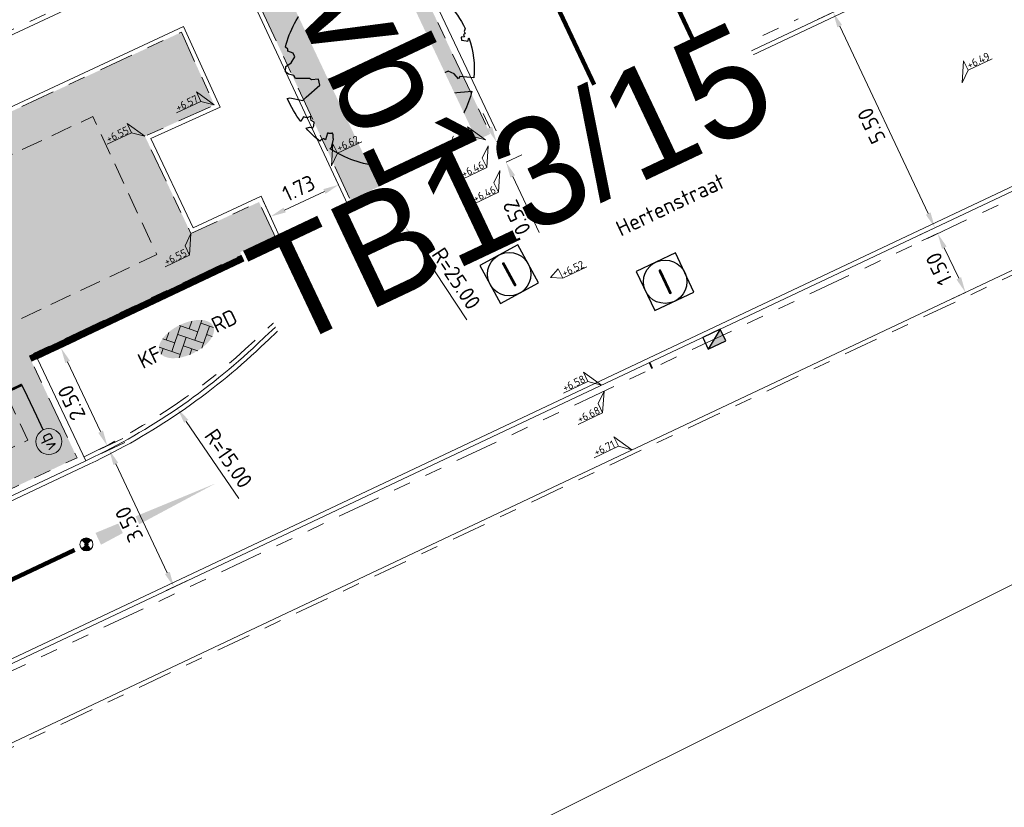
# Model space of a CAD drawing. Header units: metres. Extents: x 155090 to 155676, y 461362 to 461889.
# Tile 12 of 99: x 155191 to 155214, y 461550 to 461568. Entities that reach past the tile are written whole.
import ezdxf
from ezdxf.enums import TextEntityAlignment as Align

# ---------------------------------------------------------------- set-up
doc = ezdxf.new("R2018")
doc.units = ezdxf.units.M
for name, pattern in [('DASHED', [0.75, 0.5, -0.25]), ('RI-HWA-SO', [7.4, 5, -2.4]), ('VH-GELEIDEBAND', [6, 2, -2, 0, -2]), ('VH-OPSLUITBAND-SO', [10, 4, -2, 2, -2]), ('VH-TROTTOIRBAND_130-150', [15, 5, -2, 2, -2, 2, -2]), ('VW-30-270_STREEP', [3, 0.3, -2.7]), ('VW-5050_STREEP', [1, 0.5, -0.5]), ('ZZ-HIDDEN-SO', [4, 2, -2])]:
    doc.linetypes.add(name, pattern=pattern)
doc.layers.get('0').update_dxf_attribs({"lineweight": 18})
doc.layers.get('Defpoints').update_dxf_attribs({"lineweight": 18})
for name, color, linetype, lineweight in [('N-WE-GR-BOOM-S', 90, 'Continuous', 25), ('N-WE-IE-MEUBILAIR_WEGMEUBILAIR-S-200', 7, 'Continuous', 25), ('N-WE-IE-MEUBILAIR_WEGMEUBILAIR_PAAL-S', 7, 'Continuous', 18), ('N-WE-IE-MEUBILAIR_WEGMEUBILAIR_PAAL-S-200', 7, 'Continuous', 25), ('N-WE-RI-HWA_RIOOLLEIDING_PVC_125-G', 150, 'RI-HWA-SO', 35), ('N-WE-RI-OVERIG_RIOOLPUT_INSPECTIE-S-200', 10, 'Continuous', 25), ('N-WE-VH-KANTOPSLUITING-T18', 10, 'Continuous', 18), ('N-WE-VH-KANTOPSLUITING_GELEIDEBAND_50 200-G', 20, 'VH-GELEIDEBAND', 18), ('N-WE-VH-KANTOPSLUITING_OPSLUITBAND_100X200-G', 150, 'VH-OPSLUITBAND-SO', 18), ('N-WE-VH-KANTOPSLUITING_TROTTOIRBAND_130 150X250-G', 210, 'VH-TROTTOIRBAND_130-150', 18), ('N-WE-VH-KANTOPSLUITING_VOORKANT_BAND-G', 50, 'Continuous', 18), ('N-WE-VH-KANTVERHARDING_STREKLAAG-G', 60, 'Continuous', 18), ('N-WE-VH-VERHARDING_SBS-KF-KLEUR-KV-S', 7, 'Continuous', 18), ('N-WE-VW-MARKERING_DWARS_OVERSTEEK_KANALISATIESTREEP50_010-G', 7, 'VW-5050_STREEP', 18), ('N-WE-VW-MARKERING_LANGS_STREEP_30270_010-G', 7, 'VW-30-270_STREEP', 18), ('X-XX-AL-HOOGTELABEL-S', 7, 'Continuous', 18), ('X-XX-AL-M', 7, 'Continuous', 18), ('X-XX-AL-T18', 10, 'Continuous', 18)]:
    doc.layers.add(name, color=color, linetype=linetype, lineweight=lineweight)
for name, color, linetype, lineweight, true_color in [('N-WE-GR-Groen-A-200', 7, 'Continuous', 18, 0x52a500), ('N-WE-GR-MATERIAALGRENS-G', 7, 'ZZ-HIDDEN-SO', 18, 0x00e600), ('N-WE-RI-HWA_KOLK-S-200', 150, 'Continuous', 25, 0x007fff), ('N-WE-VW-MARKERING_FIETSPAAL-A', 7, 'Continuous', 18, 0xffffff), ('N-WE-VW-MARKERING_LANGS_STREEP_DOORGETROKKEN_010-Geel-G', 2, 'Continuous', 13, 0xffff00)]:
    doc.layers.add(name, color=color, linetype=linetype, lineweight=lineweight, true_color=true_color)
doc.layers.add('X-XX-AL-HULPLIJN', color=4, linetype='Continuous', lineweight=18, plot=False)
doc.styles.add('NLCS-ISO', font='NLCS-ISO.ttf')
doc.styles.add('NLCS-ISO-M200-T18', font='NLCS-ISO.ttf', dxfattribs={"height": 0.36})
doc.dimstyles.new('NLCS-M200-T18-PIJL_L2_H1', dxfattribs={"dimscale": 0.2, "dimtxt": 2.5, "dimasz": 1.8, "dimexe": 2, "dimexo": 2, "dimgap": 0.7, "dimtad": 1, "dimzin": 0, "dimdsep": 46, "dimtxsty": 'NLCS-ISO-M200-T18', "dimcen": 0, "dimdle": 2, "dimclrd": 256, "dimclre": 256, "dimclrt": 10, "dimadec": 1, "dimazin": 0, "dimtfac": 1, "dimtdec": 3, "dimtofl": 0, "dimtmove": 0, "dimatfit": 3, "dimfxl": 2, "dimfxlon": 1, "dimtfillclr": 256, "dimtolj": 1, "dimtzin": 0, "dimlwd": -1, "dimlwe": -1, "dimarcsym": 0})
doc.dimstyles.new('NLCS-M200-T18-PIJL_L2_H2', dxfattribs={"dimscale": 0.2, "dimtxt": 0.36, "dimasz": 1.8, "dimexe": 2, "dimexo": 2, "dimgap": 0.7, "dimtad": 1, "dimzin": 0, "dimdsep": 46, "dimtxsty": 'NLCS-ISO-M200-T18', "dimcen": 0, "dimdle": 2, "dimclrd": 256, "dimclre": 256, "dimclrt": 10, "dimazin": 0, "dimtfac": 1, "dimtofl": 0, "dimtmove": 0, "dimatfit": 3, "dimfxl": 2, "dimfxlon": 1, "dimtfill": 1, "dimtfillclr": 256, "dimtolj": 1, "dimtzin": 0, "dimlwd": -1, "dimlwe": -1, "dimarcsym": 0})

# ---------------------------------------------------------------- blocks, each defined once
blk = doc.blocks.new('*U51')
at = {"lineweight": 30, "flags": 106}
blk.add_attdef('OB', text='', height=0.36, dxfattribs=at).set_placement((0, 0.1), align=Align.BOTTOM_CENTER)
blk = doc.blocks.new('*U152')
at = {"lineweight": 30, "flags": 106}
blk.add_attdef('OB', text='', height=0.36, dxfattribs=at).set_placement((0, 0.1), align=Align.BOTTOM_CENTER)
blk = doc.blocks.new('SIE-WEG_PAAL_CONISCH_AFNEEMBAAR')
at = {"true_color": 0xff1f1f}
h = blk.add_hatch(color=1, dxfattribs=at)
h.dxf.hatch_style = 1
h.paths.add_polyline_path([(0.109, 0.103, 0.415644), (-0.104, 0.108), (-0.029, 0.031, -0.416822), (0.031, 0.029)])
h = blk.add_hatch(color=256)
edge = h.paths.add_edge_path()
edge.add_arc((0, 0), 0.0425, 358.5516, 718.5516)
h = blk.add_hatch(color=1, dxfattribs=at)
h.dxf.hatch_style = 1
h.paths.add_polyline_path([(0.03, -0.03, -0.414005), (-0.031, -0.03), (-0.108, -0.104, 0.414189), (0.104, -0.108)])
for p, q in [((-0.104, 0.108), (-0.029, 0.031)), ((0.108, 0.103), (0.031, 0.028)), ((-0.03, -0.03), (-0.108, -0.104)), ((0.03, -0.03), (0.104, -0.108))]:
    blk.add_line(p, q)
for radius in [0.15, 0.0425]:
    blk.add_circle((0, 0), radius)
for p in [(-0.104, 0.108), (0.108, 0.103)]:
    blk.add_point(p)
blk = doc.blocks.new('*D228')
at = {"layer": 'Defpoints', "color": 0, "transparency": 16777216}
for p in [(155199.962, 461563.225), (155213.764, 461542.38)]:
    blk.add_point(p, dxfattribs=at)
at = {"layer": 'X-XX-AL-M', "transparency": 16777216}
blk.add_line((155201.388, 461561.071), (155200.161, 461562.925), dxfattribs=at)
blk.add_solid([(155200.211, 461562.958), (155200.111, 461562.892), (155199.962, 461563.225)], dxfattribs=at)
at = {"layer": 'X-XX-AL-M', "color": 10, "transparency": 16777216, "insert": (155201.141, 461562.024), "char_height": 0.36, "attachment_point": 5, "rotation": 303.5091, "style": 'NLCS-ISO-M200-T18', "bg_fill": 3, "box_fill_scale": 1.1, "bg_fill_color": 256, "bg_fill_true_color": 13158600, "bg_fill_transparency": 0}
blk.add_mtext('\\A1;R=25.00', dxfattribs=at)
blk = doc.blocks.new('*U250')
at = {"lineweight": 18}
for p, q in [((-2.46, 2.07), (-2.46, 4.47)), ((-2.46, 4.47), (0, 0)), ((-8.66, 2.07), (-2.46, 2.07)), ((0, 0), (-2.46, 2.07))]:
    blk.add_line(p, q, dxfattribs=at)
at = {"lineweight": 18, "style": 'NLCS-ISO'}
blk.add_attdef('...', text='', height=1.8, dxfattribs=at).set_placement((-5.56, 1.65), align=Align.BOTTOM_CENTER)
blk = doc.blocks.new('*U475')
at = {"lineweight": 18}
for p, q in [((-2.46, -1.41), (-2.46, 0.99)), ((-2.46, 0.99), (0, 0)), ((0, 0), (-2.46, -1.41)), ((-8.66, -1.41), (-2.46, -1.41))]:
    blk.add_line(p, q, dxfattribs=at)
at = {"lineweight": 18, "style": 'NLCS-ISO'}
blk.add_attdef('...', text='', height=1.8, dxfattribs=at).set_placement((-5.56, -1.83), align=Align.BOTTOM_CENTER)
blk = doc.blocks.new('*U15')
at = {"lineweight": 18}
for p, q in [((2.46, 4.47), (0, 0)), ((2.46, 2.07), (2.46, 4.47)), ((0, 0), (2.46, 2.07)), ((8.66, 2.07), (2.46, 2.07))]:
    blk.add_line(p, q, dxfattribs=at)
at = {"lineweight": 18, "style": 'NLCS-ISO'}
blk.add_attdef('...', text='', height=1.8, dxfattribs=at).set_placement((5.56, 1.65), align=Align.BOTTOM_CENTER)
blk = doc.blocks.new('*U334')
at = {"lineweight": 18}
for p, q in [((2.46, -2.01), (0, 0)), ((0, 0), (2.46, -4.41)), ((2.46, -4.41), (2.46, -2.01)), ((8.66, -4.41), (2.46, -4.41))]:
    blk.add_line(p, q, dxfattribs=at)
at = {"lineweight": 18, "style": 'NLCS-ISO'}
blk.add_attdef('...', text='', height=1.8, dxfattribs=at).set_placement((5.56, -4.83), align=Align.BOTTOM_CENTER)
blk = doc.blocks.new('SRI-KOLK_TROTTOIR-SO')
blk.add_hatch(color=256).paths.add_polyline_path([(1.125, 1.5), (-1.125, 1.5), (-1.125, 0)])
blk.add_line((-1.125, 0), (1.125, 1.5))
at = {"flags": 128}
blk.add_lwpolyline([(-1.125, 0), (1.125, 0), (1.125, 1.5), (-1.125, 1.5)], close=True, dxfattribs=at)
blk = doc.blocks.new('SRI-KOLK_RWS-SO')
h = blk.add_hatch(color=256)
h.dxf.hatch_style = 1
h.paths.add_polyline_path([(0, 0), (1.125, 0), (1.125, 1.5), (0, 1.5)])
blk.add_line((0, 0), (0, 1.5))
blk.add_lwpolyline([(-1.125, 0), (1.125, 0), (1.125, 1.5), (-1.125, 1.5)], close=True)
blk = doc.blocks.new('SGR-BOOM_05')
blk.add_lwpolyline([(0.433, 4.712), (0.441, 4.722), (0.45, 4.731), (0.457, 4.739), (0.465, 4.746), (0.473, 4.754), (0.48, 4.761), (0.487, 4.77), (0.494, 4.779), (0.501, 4.79), (0.508, 4.802), (0.513, 4.817), (0.516, 4.836), (0.517, 4.858), (0.515, 4.885), (0.509, 4.916), (0.475, 5.034, -0.52938), (0.529, 5.099, -0.087139), (2.218, 4.625, -0.372341), (2.284, 4.473), (2.354, 4.119), (2.18, 3.946), (1.992, 3.985), (1.767, 3.817), (1.853, 3.602), (2.086, 3.527), (2.712, 3.671), (2.864, 3.587), (2.85, 3.453), (2.707, 3.365), (2.577, 2.941), (2.743, 2.67), (3.168, 3.347, -0.504641), (3.406, 3.14, 0.331948), (3.544, 2.921, 0.282008), (3.993, 3.004), (3.957, 2.985, -0.512156), (4.163, 2.984, -0.16076), (5.094, -0.056), (4.977, -0.169), (4.976, -0.294), (4.862, -0.315), (4.876, -0.438), (4.698, -0.381), (4.644, -0.519), (4.864, -0.665), (4.933, -0.72), (5.054, -0.599, -0.106371), (4.341, -2.61), (3.705, -2.201), (3.588, -2.282), (3.512, -1.945), (3.286, -1.673), (3.024, -1.676), (3.03, -1.99), (2.83, -2.678), (2.861, -2.809), (3.005, -2.829), (3.93, -3.183, -0.236298), (-0.225, -5.013, 0.159625), (-0.347, -4.77, 0.350802), (-0.315, -4.528, -0.504641), (-0.6, -4.393), (-0.531, -4.17), (-0.647, -3.962), (-0.802, -3.978), (-0.825, -4.144), (-0.942, -4.211), (-1.08, -4.106), (-1.2, -3.475), (-1.291, -3.384), (-1.522, -3.391), (-1.586, -3.665), (-1.68, -3.694), (-1.769, -3.923), (-2.003, -3.798, 0.733583), (-1.918, -3.973, -0.861625), (-1.87, -4.128, 0.279978), (-2.043, -4.393), (-2.036, -4.403, -0.827056), (-2.208, -4.583, -0.116774), (-4.152, -2.556), (-4.114, -2.549), (-4.084, -2.541), (-4.059, -2.531), (-4.039, -2.52), (-4.024, -2.509), (-4.013, -2.498), (-4.004, -2.486), (-3.768, -2.184), (-3.762, -2.173), (-3.758, -2.163), (-3.755, -2.153), (-3.752, -2.143), (-3.748, -2.133), (-3.745, -2.123), (-3.74, -2.111), (-3.735, -2.099), (-3.729, -2.085), (-3.721, -2.071), (-3.713, -2.056), (-3.705, -2.04), (-3.697, -2.024), (-3.689, -2.007), (-3.682, -1.991), (-3.676, -1.975), (-3.671, -1.959), (-3.668, -1.944), (-3.666, -1.929), (-3.665, -1.916), (-3.666, -1.904), (-3.668, -1.893), (-3.671, -1.884), (-3.676, -1.877), (-3.682, -1.872), (-3.69, -1.869), (-3.698, -1.867), (-3.708, -1.866), (-3.718, -1.865), (-3.729, -1.864), (-3.74, -1.863), (-3.752, -1.86), (-3.764, -1.856), (-3.776, -1.85), (-3.788, -1.843), (-3.801, -1.835), (-3.813, -1.826), (-3.826, -1.816), (-3.84, -1.806), (-3.853, -1.796), (-3.866, -1.785), (-3.88, -1.774), (-3.893, -1.762), (-3.907, -1.75), (-4.15, -2.028), (-4.162, -2.015), (-4.173, -2), (-4.183, -1.984), (-4.193, -1.968), (-4.204, -1.951), (-4.219, -1.938), (-4.242, -1.928), (-4.274, -1.924), (-4.319, -1.929), (-4.379, -1.942), (-4.457, -1.967, -0.040997), (-4.791, -1.027), (-4.617, -1.057), (-4.463, -1.156), (-4.38, -1.082), (-4.281, -0.927), (-4.376, -0.782), (-4.323, -0.567), (-4.52, -0.551), (-4.652, -0.423), (-4.892, -0.58, -0.05814), (-4.988, 0.829), (-4.852, 0.802), (-4.298, 0.364), (-4.06, 0.447), (-3.128, 0.693), (-3.049, 1), (-3.409, 1.144), (-3.464, 1.261), (-4.121, 1.584), (-4.136, 1.769), (-4.358, 1.957), (-4.448, 2.14), (-4.297, 2.378), (-3.958, 2.431), (-3.65, 2.633), (-3.646, 2.84), (-3.838, 3.066), (-3.787, 3.162), (-3.863, 3.31, -0.13428), (-1.664, 4.835, -0.541727), (-1.597, 4.783), (-1.608, 4.639), (-1.605, 4.565), (-1.595, 4.508), (-1.579, 4.465), (-1.558, 4.434), (-1.535, 4.41), (-1.511, 4.392), (-1.487, 4.376), (-1.465, 4.359), (-1.446, 4.342), (-1.428, 4.325), (-1.411, 4.309), (-1.395, 4.295), (-1.38, 4.284), (-1.364, 4.276), (-1.347, 4.272), (-1.33, 4.272), (-1.312, 4.277), (-1.292, 4.285), (-1.273, 4.294), (-1.252, 4.305), (-1.232, 4.316), (-1.211, 4.327), (-1.189, 4.336), (-1.168, 4.342), (-1.147, 4.347), (-1.126, 4.35), (-1.105, 4.353), (-1.085, 4.356), (-1.066, 4.36), (-1.048, 4.365), (-1.031, 4.372), (-1.015, 4.382), (-1, 4.394), (-0.986, 4.408), (-0.973, 4.424), (-0.963, 4.324), (-0.94, 4.298), (-0.834, 4.118), (-0.611, 3.996), (-0.927, 4.508), (-0.921, 4.523), (-0.917, 4.539), (-0.915, 4.553), (-0.916, 4.568), (-0.92, 4.583), (-0.927, 4.598), (-0.938, 4.613), (-0.953, 4.629), (-0.972, 4.647), (-0.994, 4.667), (-1.02, 4.691), (-1.05, 4.719), (-1.082, 4.754), (-1.117, 4.795), (-1.199, 4.901, -0.543104), (-1.171, 4.981, -0.046766), (-0.234, 5.117, -0.385168), (-0.182, 5.074), (-0.152, 4.882), (-0.138, 4.822), (-0.121, 4.78), (-0.104, 4.753), (-0.085, 4.737), (-0.066, 4.73), (-0.047, 4.727), (-0.027, 4.726), (-0.009, 4.724), (0.009, 4.72), (0.027, 4.716), (0.044, 4.71), (0.061, 4.704), (0.077, 4.697), (0.093, 4.689), (0.109, 4.682), (0.124, 4.675), (0.139, 4.668), (0.153, 4.66), (0.167, 4.653), (0.18, 4.645), (0.191, 4.638), (0.202, 4.629), (0.211, 4.621), (0.219, 4.611), (0.225, 4.602), (0.231, 4.593), (0.236, 4.584), (0.242, 4.576), (0.247, 4.569), (0.253, 4.564), (0.26, 4.56), (0.269, 4.559), (0.278, 4.56), (0.289, 4.563), (0.3, 4.568), (0.312, 4.574), (0.324, 4.582), (0.336, 4.592), (0.348, 4.603), (0.36, 4.616), (0.371, 4.63), (0.382, 4.644), (0.393, 4.659), (0.404, 4.673), (0.414, 4.687), (0.423, 4.7)], format="xyb", close=True)
blk.add_circle((0, 0), 0.15)
blk = doc.blocks.new('*U32')
h = blk.add_hatch(color=254)
h.dxf.hatch_style = 1
edge = h.paths.add_edge_path()
edge.add_ellipse((-0.07, -0.2), major_axis=(-3.43, 0), ratio=0.525143, start_angle=0, end_angle=360)
at = {"lineweight": 9}
for p, q in [((-2.23, -0.74), (0, 1.48)), ((-2.23, 0.74), (-1.57, 1.4)), ((-0.1, 1.58), (1.48, 0)), ((0.74, 0.74), (1.4, 1.4)), ((-3.44, -0.47), (-2.97, 0)), ((-3.31, 0.34), (-1.48, -1.48)), ((-2.52, 1.03), (-1.48, 0)), ((-1.77, -1.77), (0, 0)), ((-0.74, 0.74), (1.48, -1.48)), ((0.74, -0.74), (2.46, 0.98)), ((1.06, -1.91), (2.97, 0)), ((2.23, 0.74), (3.31, -0.34)), ((-0.74, -0.74), (0.5, -1.99)), ((2.23, -0.74), (2.72, -1.24)), ((-0.52, -2), (0, -1.48))]:
    blk.add_line(p, q, dxfattribs=at)
at = {"style": 'NLCS-ISO'}
blk.add_attdef('FORMAAT', text='', height=1.8, dxfattribs=at).set_placement((-3.47, -0.22), align=Align.MIDDLE_RIGHT)
blk.add_attdef('KLEUR', text='', height=1.8, dxfattribs=at).set_placement((3.32, -0.22), align=Align.MIDDLE_LEFT)
blk = doc.blocks.new('SRI-PUT_INSPECTIE-SO')
at = {"flags": 128}
blk.add_lwpolyline([(-2, -2), (2, -2), (2, 2), (-2, 2)], close=True, dxfattribs=at)
blk.add_circle((0, 0), 2)
at = {"style": 'NLCS-ISO'}
blk.add_text('I', height=2.5, dxfattribs=at).set_placement((-0.003, -0.007), align=Align.MIDDLE_CENTER)
blk = doc.blocks.new('*D472')
at = {"layer": 'Defpoints', "color": 0, "transparency": 16777216}
for p in [(155209.839, 461568.175), (155212.176, 461563.196), (155212.188, 461563.202)]:
    blk.add_point(p, dxfattribs=at)
at = {"layer": 'X-XX-AL-M', "transparency": 16777216}
for p, q in [((155209.828, 461568.169), (155209.467, 461567.999)), ((155209.982, 461567.844), (155212.023, 461563.522)), ((155212.176, 461563.196), (155211.815, 461563.026))]:
    blk.add_line(p, q, dxfattribs=at)
for points in [[(155209.928, 461567.818), (155210.036, 461567.87), (155209.828, 461568.169)], [(155211.968, 461563.496), (155212.077, 461563.548), (155212.176, 461563.196)]]:
    blk.add_solid(points, dxfattribs=at)
at = {"layer": 'X-XX-AL-M', "color": 10, "transparency": 16777216, "insert": (155210.713, 461565.546), "char_height": 0.36, "attachment_point": 5, "rotation": 115.2737, "style": 'NLCS-ISO-M200-T18', "bg_fill": 3, "box_fill_scale": 1.1, "bg_fill_color": 256, "bg_fill_true_color": 13158600, "bg_fill_transparency": 0}
blk.add_mtext('\\A1;5.50', dxfattribs=at)
blk = doc.blocks.new('*D473')
at = {"layer": 'Defpoints', "color": 0, "transparency": 16777216}
for p in [(155212.252, 461563.066), (155212.881, 461561.704), (155212.892, 461561.71)]:
    blk.add_point(p, dxfattribs=at)
at = {"layer": 'X-XX-AL-M', "transparency": 16777216}
for p, q in [((155212.24, 461563.061), (155211.879, 461562.89)), ((155212.394, 461562.735), (155212.727, 461562.03)), ((155212.881, 461561.704), (155212.519, 461561.534))]:
    blk.add_line(p, q, dxfattribs=at)
for points in [[(155212.34, 461562.71), (155212.448, 461562.761), (155212.24, 461563.061)], [(155212.673, 461562.004), (155212.781, 461562.055), (155212.881, 461561.704)]]:
    blk.add_solid(points, dxfattribs=at)
at = {"layer": 'X-XX-AL-M', "color": 10, "transparency": 16777216, "insert": (155212.271, 461562.246), "char_height": 0.36, "attachment_point": 5, "rotation": 115.2737, "style": 'NLCS-ISO-M200-T18', "bg_fill": 3, "box_fill_scale": 1.1, "bg_fill_color": 256, "bg_fill_true_color": 13158600, "bg_fill_transparency": 0}
blk.add_mtext('\\A1;1.50', dxfattribs=at)
blk = doc.blocks.new('SIE-WEG_PAAL_VERKEERSBORD_DYN-SO')
at = {"color": 0, "linetype": 'ByBlock', "lineweight": 18}
blk.add_circle((0, 0), 1.5, dxfattribs=at)
at = {"color": 0, "linetype": 'ByBlock', "lineweight": 18, "style": 'NLCS-ISO'}
blk.add_text('vb', height=1.5, dxfattribs=at).set_placement((0, 0.13), align=Align.MIDDLE_CENTER)
blk = doc.blocks.new('SIE-WEG_LEADER_PAAL_DYN-SO')
at = {"const_width": 0.3, "flags": 128}
blk.add_lwpolyline([(7.25, 0), (7.25, 3)], dxfattribs=at)
at = {"flags": 128}
blk.add_lwpolyline([(1.5, 0), (3.25, 0), (5.75, 0), (7.25, 0)], dxfattribs=at)
at = {"lineweight": 18}
blk.add_circle((0, 0), 1.5, dxfattribs=at)
blk = doc.blocks.new('*D474')
at = {"layer": 'Defpoints', "color": 0, "transparency": 16777216}
for p in [(155186.244, 461571.409), (155194.713, 461559.029)]:
    blk.add_point(p, dxfattribs=at)
at = {"layer": 'X-XX-AL-M', "transparency": 16777216}
blk.add_line((155196.131, 461556.955), (155194.916, 461558.731), dxfattribs=at)
blk.add_solid([(155194.966, 461558.765), (155194.867, 461558.698), (155194.713, 461559.029)], dxfattribs=at)
at = {"layer": 'X-XX-AL-M', "color": 10, "transparency": 16777216, "insert": (155195.89, 461557.875), "char_height": 0.36, "attachment_point": 5, "rotation": 304.3752, "style": 'NLCS-ISO-M200-T18', "bg_fill": 3, "box_fill_scale": 1.1, "bg_fill_color": 256, "bg_fill_true_color": 13158600, "bg_fill_transparency": 0}
blk.add_mtext('\\A1;R=15.00', dxfattribs=at)
blk = doc.blocks.new('*U341')
at = {"lineweight": 18}
for p, q in [((2.46, -2.01), (0, 0)), ((0, 0), (2.46, -4.41)), ((2.46, -4.41), (2.46, -2.01)), ((8.66, -4.41), (2.46, -4.41))]:
    blk.add_line(p, q, dxfattribs=at)
at = {"lineweight": 18, "style": 'NLCS-ISO'}
blk.add_attdef('...', text='', height=1.8, dxfattribs=at).set_placement((5.56, -4.83), align=Align.BOTTOM_CENTER)
blk = doc.blocks.new('*D476')
at = {"layer": 'Defpoints', "color": 0, "transparency": 16777216}
for p in [(155192.027, 461560.426), (155191.487, 461560.171), (155192.556, 461557.912)]:
    blk.add_point(p, dxfattribs=at)
at = {"layer": 'X-XX-AL-M', "transparency": 16777216}
for p, q in [((155191.848, 461560.342), (155192.388, 461560.597)), ((155192.942, 461558.493), (155192.181, 461560.101)), ((155192.917, 461558.083), (155193.457, 461558.338))]:
    blk.add_line(p, q, dxfattribs=at)
for points in [[(155192.127, 461560.075), (155192.235, 461560.127), (155192.027, 461560.426)], [(155192.887, 461558.467), (155192.996, 461558.518), (155193.096, 461558.167)]]:
    blk.add_solid(points, dxfattribs=at)
at = {"layer": 'X-XX-AL-M', "color": 10, "transparency": 16777216, "insert": (155192.272, 461559.16), "char_height": 0.36, "attachment_point": 5, "rotation": 115.3176, "style": 'NLCS-ISO-M200-T18', "bg_fill": 3, "box_fill_scale": 1.1, "bg_fill_color": 256, "bg_fill_true_color": 13158600, "bg_fill_transparency": 0}
blk.add_mtext('\\A1;2.50', dxfattribs=at)
blk = doc.blocks.new('*D477')
at = {"layer": 'Defpoints', "color": 0, "transparency": 16777216}
for p in [(155202.067, 461565.176), (155202.29, 461564.704), (155202.29, 461564.704)]:
    blk.add_point(p, dxfattribs=at)
at = {"layer": 'X-XX-AL-M', "transparency": 16777216}
for p, q in [((155201.914, 461565.502), (155201.76, 461565.827)), ((155202.067, 461565.176), (155202.429, 461565.347)), ((155202.29, 461564.704), (155202.652, 461564.875)), ((155202.444, 461564.379), (155203.055, 461563.084))]:
    blk.add_line(p, q, dxfattribs=at)
for points in [[(155201.859, 461565.476), (155201.968, 461565.527), (155202.067, 461565.176)], [(155202.39, 461564.353), (155202.498, 461564.404), (155202.29, 461564.704)]]:
    blk.add_solid(points, dxfattribs=at)
at = {"layer": 'X-XX-AL-M', "color": 10, "transparency": 16777216, "insert": (155202.537, 461563.432), "char_height": 0.36, "attachment_point": 5, "rotation": 115.2737, "style": 'NLCS-ISO-M200-T18', "bg_fill": 3, "box_fill_scale": 1.1, "bg_fill_color": 256, "bg_fill_true_color": 13158600, "bg_fill_transparency": 0}
blk.add_mtext('\\A1;0.52', dxfattribs=at)
blk = doc.blocks.new('*D478')
at = {"layer": 'Defpoints', "color": 0, "transparency": 16777216}
for p in [(155192.598, 461557.821), (155194.633, 461554.912), (155194.093, 461554.656)]:
    blk.add_point(p, dxfattribs=at)
at = {"layer": 'X-XX-AL-M', "transparency": 16777216}
for p, q in [((155192.96, 461557.992), (155193.5, 461558.247)), ((155193.292, 461557.751), (155194.479, 461555.237)), ((155194.455, 461554.827), (155194.995, 461555.082))]:
    blk.add_line(p, q, dxfattribs=at)
for points in [[(155193.238, 461557.725), (155193.346, 461557.776), (155193.138, 461558.076)], [(155194.425, 461555.211), (155194.534, 461555.263), (155194.633, 461554.912)]]:
    blk.add_solid(points, dxfattribs=at)
at = {"layer": 'X-XX-AL-M', "color": 10, "transparency": 16777216, "insert": (155193.596, 461556.357), "char_height": 0.36, "attachment_point": 5, "rotation": 115.279, "style": 'NLCS-ISO-M200-T18', "bg_fill": 3, "box_fill_scale": 1.1, "bg_fill_color": 256, "bg_fill_true_color": 13158600, "bg_fill_transparency": 0}
blk.add_mtext('\\A1;3.50', dxfattribs=at)
blk = doc.blocks.new('*D480')
at = {"layer": 'Defpoints', "color": 0, "transparency": 16777216}
for p in [(155198.428, 461564.184), (155198.428, 461564.184), (155196.859, 461563.451)]:
    blk.add_point(p, dxfattribs=at)
at = {"layer": 'X-XX-AL-M', "transparency": 16777216}
for p, q in [((155198.428, 461564.184), (155198.259, 461564.546)), ((155197.185, 461563.603), (155198.102, 461564.032)), ((155196.859, 461563.451), (155196.69, 461563.813))]:
    blk.add_line(p, q, dxfattribs=at)
for points in [[(155198.077, 461564.086), (155198.127, 461563.977), (155198.428, 461564.184)], [(155197.16, 461563.658), (155197.211, 461563.549), (155196.859, 461563.451)]]:
    blk.add_solid(points, dxfattribs=at)
at = {"layer": 'X-XX-AL-M', "color": 10, "transparency": 16777216, "insert": (155197.508, 461564.107), "char_height": 0.36, "attachment_point": 5, "rotation": 25.0384, "style": 'NLCS-ISO-M200-T18', "bg_fill": 3, "box_fill_scale": 1.1, "bg_fill_color": 256, "bg_fill_true_color": 13158600, "bg_fill_transparency": 0}
blk.add_mtext('\\A1;1.73', dxfattribs=at)

msp = doc.modelspace()

# ---------------------------------------------------------------- hatches: boundary and pattern name
at = {"layer": 'N-WE-GR-Groen-A-200', "true_color": 0x7fff00, "transparency": 33554585}
h = msp.add_hatch(color=70, dxfattribs=at)
h.dxf.hatch_style = 1
edge = h.paths.add_edge_path()
edge.add_line((155196.986, 461562.938), (155196.593, 461563.788))
edge.add_line((155196.593, 461563.788), (155195.024, 461563.063))
edge.add_line((155195.024, 461563.063), (155193.964, 461565.303))
edge.add_line((155193.964, 461565.303), (155195.563, 461566.026))
edge.add_line((155195.563, 461566.026), (155194.805, 461567.704))
edge.add_line((155194.805, 461567.704), (155175.835, 461558.858))
edge.add_line((155175.835, 461558.858), (155179.235, 461551.621))
edge.add_line((155179.235, 461551.621), (155181.226, 461552.561))
edge.add_line((155181.226, 461552.561), (155181.926, 461552.948))
edge.add_line((155181.926, 461552.948), (155182.017, 461552.99))
edge.add_line((155182.017, 461552.99), (155191.883, 461557.649))
edge.add_arc((155183.407, 461575.598), 19.85, 295.279, 296.9251)
edge.add_line((155192.395, 461557.9), (155191.287, 461560.242))
edge.add_line((155191.287, 461560.242), (155196.986, 461562.938))
h.paths.add_polyline_path([(155196.521, 461568.504), (155198.734, 461563.765), (155201.958, 461565.291), (155200.161, 461569.098), (155199.734, 461570.002)])
at = {"layer": 'N-WE-VW-MARKERING_FIETSPAAL-A', "ltscale": 0.2, "transparency": 33554687}
h = msp.add_hatch(color=0, dxfattribs=at)
h.dxf.hatch_style = 1
h.paths.add_polyline_path([(155192.823, 461556.158), (155192.951, 461555.886), (155195.599, 461557.303)])

# ---------------------------------------------------------------- linework, layer by layer
at = {"layer": 'N-WE-GR-MATERIAALGRENS-G', "linetype": 'DASHED', "flags": 128}
msp.add_lwpolyline([(155179.666, 461552.82), (155177.033, 461558.424), (155192.763, 461565.759), (155194.234, 461562.577), (155190.155, 461560.647), (155191.267, 461558.298)], close=True, dxfattribs=at)
at = {"layer": 'N-WE-RI-HWA_RIOOLLEIDING_PVC_125-G', "flags": 128}
msp.add_lwpolyline([(155205.66, 461559.953), (155205.596, 461560.089)], dxfattribs=at)
at = {"layer": 'N-WE-VH-KANTOPSLUITING_GELEIDEBAND_50 200-G', "ltscale": 0.2, "flags": 128}
msp.add_lwpolyline([(155202.337, 461564.84, -0.007357), (155203.002, 461565.167), (155220.417, 461573.391)], format="xyb", dxfattribs=at)
at = {"layer": 'N-WE-VH-KANTOPSLUITING_OPSLUITBAND_100X200-G', "ltscale": 0.2, "flags": 128}
for points in [[(155221.758, 461582.148), (155173.265, 461559.536)], [(155199.87, 461570.066), (155196.521, 461568.504), (155198.734, 461563.765)], [(155196.986, 461562.939), (155196.593, 461563.788), (155195.024, 461563.063), (155193.964, 461565.303), (155195.563, 461566.026), (155194.805, 461567.704), (155175.835, 461558.858), (155179.235, 461551.621)]]:
    msp.add_lwpolyline(points, dxfattribs=at)
for points in [[(155302.524, 461432.621), (155299.292, 461438.975), (155231.831, 461565.389, 0.399932), (155225.415, 461567.513), (155184.717, 461548.293, 0.435834), (155182.987, 461542.848), (155183.594, 461541.774)], [(155192.556, 461557.912), (155192.607, 461557.936, 0.079546), (155196.495, 461560.596, -0.071113), (155202.29, 461564.704), (155202.067, 461565.176)]]:
    msp.add_lwpolyline(points, format="xyb", dxfattribs=at)
at = {"layer": 'N-WE-VH-KANTOPSLUITING_TROTTOIRBAND_130 150X250-G', "ltscale": 0.2, "flags": 128}
msp.add_lwpolyline([(155233.48, 461565.498), (155232.025, 461567.75, 0.375882), (155225.881, 461569.502), (155183.639, 461549.554)], format="xyb", dxfattribs=at)
msp.add_lwpolyline([(155182.015, 461552.989), (155192.399, 461557.893), (155191.287, 461560.242), (155201.958, 461565.291), (155200.161, 461569.098)], dxfattribs=at)
at = {"layer": 'N-WE-VH-KANTOPSLUITING_VOORKANT_BAND-G', "ltscale": 0.2, "flags": 128}
for points in [[(155176.066, 461665.685), (155183.732, 461651.779), (155183.468, 461651.634), (155187.171, 461644.883), (155221.807, 461582.06), (155173.307, 461559.445)], [(155197.076, 461562.981), (155196.642, 461563.921), (155195.072, 461563.195), (155194.098, 461565.254), (155195.696, 461565.976), (155194.855, 461567.837), (155175.702, 461558.907), (155179.144, 461551.578)]]:
    msp.add_lwpolyline(points, dxfattribs=at)
for points in [[(155202.422, 461564.659, -0.007416), (155203.088, 461564.986), (155220.502, 461573.21)], [(155169.27, 461558.407), (155173.528, 461550.866, 0.393051), (155176.123, 461550.041), (155192.598, 461557.821), (155191.487, 461560.171), (155202.158, 461565.219), (155199.827, 461570.156), (155196.388, 461568.552), (155198.644, 461563.723)], [(155304.128, 461434.301), (155299.746, 461442.456), (155292.521, 461455.858), (155289.742, 461461.47, -0.084798), (155288.777, 461464.696), (155288.666, 461465.603, 0.092461), (155287.783, 461468.4), (155247.01, 461544.804, 0.020907), (155246.755, 461545.237), (155232.151, 461567.831, 0.375882), (155225.817, 461569.638), (155178.112, 461547.11, 0.435697), (155177.225, 461544.318), (155179.679, 461539.972)], [(155302.613, 461432.666), (155299.381, 461439.022), (155231.919, 461565.436, 0.399932), (155225.373, 461567.604), (155184.674, 461548.384, 0.435834), (155182.9, 461542.798), (155183.507, 461541.725)], [(155192.598, 461557.821), (155192.649, 461557.845, 0.079546), (155196.564, 461560.523, -0.072085), (155202.422, 461564.659), (155202.158, 461565.219)]]:
    msp.add_lwpolyline(points, format="xyb", dxfattribs=at)
msp.add_lwpolyline([(155202.417, 461564.669), (155202.417, 461564.669)], close=True, dxfattribs=at)
at = {"layer": 'N-WE-VH-KANTVERHARDING_STREKLAAG-G', "ltscale": 0.2, "flags": 128}
for points in [[(155182.578, 461552.973), (155192.694, 461557.75, 0.079546), (155196.636, 461560.447, -0.079533), (155203.132, 461564.891, -0.00001), (155203.132, 461564.891), (155222.134, 461573.865, 0.43268), (155224.425, 461580.946), (155203.11, 461619.608)], [(155233.435, 461566.038), (155232.239, 461567.888, 0.375882), (155225.772, 461569.733), (155183.983, 461549.998)]]:
    msp.add_lwpolyline(points, format="xyb", dxfattribs=at)
at = {"layer": 'N-WE-VW-MARKERING_DWARS_OVERSTEEK_KANALISATIESTREEP50_010-G', "ltscale": 0.4, "const_width": 0.1, "flags": 128}
for points in [[(155204.804, 461571.326), (155206.853, 461566.985)], [(155202.543, 461570.258), (155204.593, 461565.918)]]:
    msp.add_lwpolyline(points, dxfattribs=at)
at = {"layer": 'N-WE-VW-MARKERING_LANGS_STREEP_30270_010-G', "const_width": 0.1, "flags": 128}
msp.add_lwpolyline([(155192.344, 461555.766), (155177.636, 461548.82)], dxfattribs=at)
at = {"layer": 'N-WE-VW-MARKERING_LANGS_STREEP_DOORGETROKKEN_010-Geel-G', "transparency": 33554597, "const_width": 0.15, "flags": 128}
msp.add_lwpolyline([(155202.126, 461565.287), (155191.319, 461560.175)], dxfattribs=at)
at = {"layer": 'X-XX-AL-HULPLIJN'}
msp.add_lwpolyline([(155438.147, 461483.593), (155364.817, 461630.348), (155192.29, 461544.14), (155265.621, 461397.385)], close=True, dxfattribs=at)

# ---------------------------------------------------------------- block references
at = {"layer": 'N-WE-GR-BOOM-S', "xscale": 0.4353015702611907, "yscale": 0.4353015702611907, "zscale": 0.4353015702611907, "rotation": 26.5502593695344}
msp.add_blockref('SGR-BOOM_05', (155199.35, 461566.821), dxfattribs=at)
at = {"layer": 'N-WE-IE-MEUBILAIR_WEGMEUBILAIR-S-200', "xscale": 0.2, "yscale": 0.2, "zscale": 0.2, "rotation": 115.3176497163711}
msp.add_blockref('SIE-WEG_LEADER_PAAL_DYN-SO', (155191.749, 461558.265), dxfattribs=at)
at = {"layer": 'N-WE-IE-MEUBILAIR_WEGMEUBILAIR_PAAL-S'}
msp.add_blockref('SIE-WEG_PAAL_CONISCH_AFNEEMBAAR', (155192.615, 461555.894), dxfattribs=at)
at = {"layer": 'N-WE-IE-MEUBILAIR_WEGMEUBILAIR_PAAL-S-200', "xscale": 0.2, "yscale": 0.2, "zscale": 0.2, "rotation": 115.3176497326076}
msp.add_blockref('SIE-WEG_PAAL_VERKEERSBORD_DYN-SO', (155191.749, 461558.265), dxfattribs=at)
at = {"layer": 'N-WE-RI-HWA_KOLK-S-200', "xscale": 0.2, "yscale": 0.2, "zscale": 0.2}
for name, p, rotation in [('SRI-KOLK_RWS-SO', (155204.678, 461565.737), 25.27971496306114), ('SRI-KOLK_TROTTOIR-SO', (155207.026, 461560.764), 205.2790388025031)]:
    msp.add_blockref(name, p, dxfattribs=dict(at, rotation=rotation))
at = {"layer": 'N-WE-RI-OVERIG_RIOOLPUT_INSPECTIE-S-200', "xscale": 0.25, "yscale": 0.25, "zscale": 0.25}
for p, rotation in [((155202.362, 461562.124), 28.56407164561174), ((155205.956, 461561.951), 25.27903881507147)]:
    msp.add_blockref('SRI-PUT_INSPECTIE-SO', p, dxfattribs=dict(at, rotation=rotation))
at = {"layer": 'N-WE-VH-KANTOPSLUITING-T18'}
ref = msp.add_blockref('*U152', (155199.567, 461569.371), dxfattribs=dict(at, xscale=0.7500000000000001, yscale=0.7500000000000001, zscale=0.7500000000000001, rotation=295.273673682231))
lines = msp.add_mtext('vb1l', dxfattribs={"layer": '0', "insert": (155199.635, 461569.403), "char_height": 2.5, "attachment_point": 1, "rotation": 295.2737, "bg_fill": 3, "box_fill_scale": 1, "bg_fill_color": 256, "bg_fill_transparency": 0})
ref.add_attrib('OB', '', (155199.635, 461569.403), dxfattribs={"flags": 58}).embed_mtext(lines)
ref = msp.add_blockref('*U51', (155196.192, 461562.563), dxfattribs=dict(at, xscale=0.75, yscale=0.75, zscale=0.75, rotation=25.31764973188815))
lines = msp.add_mtext('TB13/15', dxfattribs={"layer": '0', "insert": (155196.16, 461562.631), "char_height": 2.5, "attachment_point": 1, "rotation": 25.3176, "bg_fill": 3, "box_fill_scale": 1, "bg_fill_color": 256, "bg_fill_transparency": 0})
ref.add_attrib('OB', '', (155196.16, 461562.631), dxfattribs={"flags": 62}).embed_mtext(lines)
at = {"layer": 'N-WE-VH-VERHARDING_SBS-KF-KLEUR-KV-S', "xscale": 0.2000000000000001, "yscale": 0.2000000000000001, "zscale": 0.2000000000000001, "rotation": 26}
msp.add_blockref('*U32', (155194.916, 461560.669), dxfattribs=at).add_auto_attribs({'FORMAAT': 'KF', 'KLEUR': 'RD'})
at = {"layer": 'X-XX-AL-HOOGTELABEL-S'}
ref = msp.add_blockref('*U250', (155212.806, 461566.535), dxfattribs=dict(at, xscale=-0.09999999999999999, yscale=0.1, zscale=0.1, rotation=25.27937688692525))
ref.add_attrib('...', '+6.49', dxfattribs={"layer": '0', "lineweight": 18, "height": 0.18, "rotation": 25.2794, "style": 'NLCS-ISO'}).set_placement((155213.239, 461566.921), align=Align.BOTTOM_CENTER)
ref = msp.add_blockref('*U15', (155195.563, 461566.026), dxfattribs=dict(at, xscale=-0.09999999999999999, yscale=0.1, zscale=0.1, rotation=25.27937688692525))
ref.add_attrib('...', '+6.57', dxfattribs={"layer": '0', "lineweight": 18, "height": 0.18, "rotation": 25.2794, "style": 'NLCS-ISO'}).set_placement((155194.99, 461565.937), align=Align.BOTTOM_CENTER)
ref = msp.add_blockref('*U15', (155193.964, 461565.303), dxfattribs=dict(at, xscale=-0.09999999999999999, yscale=0.1, zscale=0.1, rotation=25.27937688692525))
ref.add_attrib('...', '+6.55', dxfattribs={"layer": '0', "lineweight": 18, "height": 0.18, "rotation": 25.2794, "style": 'NLCS-ISO'}).set_placement((155193.391, 461565.215), align=Align.BOTTOM_CENTER)
ref = msp.add_blockref('*U15', (155201.814, 461565.223), dxfattribs=dict(at, xscale=-0.09999999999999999, yscale=0.1, zscale=0.1, rotation=25.27937688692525))
ref.add_attrib('...', '+6.56', dxfattribs={"layer": '0', "lineweight": 18, "height": 0.18, "rotation": 25.2794, "style": 'NLCS-ISO'}).set_placement((155201.241, 461565.134), align=Align.BOTTOM_CENTER)
ref = msp.add_blockref('*U250', (155198.267, 461564.622), dxfattribs=dict(at, xscale=-0.09999999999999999, yscale=0.1, zscale=0.1, rotation=25.27937688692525))
ref.add_attrib('...', '+6.62', dxfattribs={"layer": '0', "lineweight": 18, "height": 0.18, "rotation": 25.2794, "style": 'NLCS-ISO'}).set_placement((155198.7, 461565.008), align=Align.BOTTOM_CENTER)
ref = msp.add_blockref('*U341', (155201.878, 461565.087), dxfattribs=dict(at, xscale=-0.09999999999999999, yscale=0.1, zscale=0.1, rotation=25.27937688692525))
ref.add_attrib('...', '+6.46', dxfattribs={"layer": '0', "lineweight": 18, "height": 0.18, "rotation": 25.2794, "style": 'NLCS-ISO'}).set_placement((155201.582, 461564.413), align=Align.BOTTOM_CENTER)
ref = msp.add_blockref('*U341', (155202.147, 461564.517), dxfattribs=dict(at, xscale=-0.09999999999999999, yscale=0.1, zscale=0.1, rotation=25.27937688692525))
ref.add_attrib('...', '+6.46', dxfattribs={"layer": '0', "lineweight": 18, "height": 0.18, "rotation": 25.2794, "style": 'NLCS-ISO'}).set_placement((155201.851, 461563.843), align=Align.BOTTOM_CENTER)
ref = msp.add_blockref('*U334', (155195.024, 461563.063), dxfattribs=dict(at, xscale=-0.09999999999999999, yscale=0.1, zscale=0.1, rotation=25.27937688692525))
ref.add_attrib('...', '+6.55', dxfattribs={"layer": '0', "lineweight": 18, "height": 0.18, "rotation": 25.2794, "style": 'NLCS-ISO'}).set_placement((155194.727, 461562.388), align=Align.BOTTOM_CENTER)
ref = msp.add_blockref('*U475', (155203.312, 461562.051), dxfattribs=dict(at, xscale=-0.09999999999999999, yscale=0.1, zscale=0.1, rotation=25.27937688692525))
ref.add_attrib('...', '+6.52', dxfattribs={"layer": '0', "lineweight": 18, "height": 0.18, "rotation": 25.2794, "style": 'NLCS-ISO'}).set_placement((155203.893, 461562.123), align=Align.BOTTOM_CENTER)
ref = msp.add_blockref('*U15', (155204.486, 461559.565), dxfattribs=dict(at, xscale=-0.09999999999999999, yscale=0.1, zscale=0.1, rotation=25.27903881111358))
ref.add_attrib('...', '+6.58', dxfattribs={"layer": '0', "lineweight": 18, "height": 0.18, "rotation": 25.279, "style": 'NLCS-ISO'}).set_placement((155203.913, 461559.476), align=Align.BOTTOM_CENTER)
ref = msp.add_blockref('*U15', (155205.191, 461558.073), dxfattribs=dict(at, xscale=-0.09999999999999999, yscale=0.1, zscale=0.1, rotation=25.27903881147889))
ref.add_attrib('...', '+6.71', dxfattribs={"layer": '0', "lineweight": 18, "height": 0.18, "rotation": 25.279, "style": 'NLCS-ISO'}).set_placement((155204.617, 461557.984), align=Align.BOTTOM_CENTER)

# ---------------------------------------------------------------- texts
at = {"layer": 'X-XX-AL-T18', "style": 'NLCS-ISO-M200-T18'}
msp.add_text('Hertenstraat', height=0.36, rotation=25.3, dxfattribs=at).set_placement((155206.076, 461563.726), align=Align.MIDDLE)

# ---------------------------------------------------------------- next in the draw order: dimensions: what is measured, and where the dimension line sits
at = {"layer": 'X-XX-AL-M'}
dim = msp.add_radius_dim(center=(155186.244, 461571.409), mpoint=(155194.713, 461559.029), dimstyle='NLCS-M200-T18-PIJL_L2_H1', override={"dimpost": 'R=<>', "dimtxsty": 'NLCS-ISO-M200-T18', "dimtfill": 1}, dxfattribs=at)
dim.commit()
dim.dimension.update_dxf_attribs({"geometry": '*D474', "text_midpoint": (155195.89, 461557.875)})
dim = msp.add_radius_dim(center=(155213.764, 461542.38), mpoint=(155199.962, 461563.225), dimstyle='NLCS-M200-T18-PIJL_L2_H2', override={"dimpost": 'R=<>'}, dxfattribs=at)
dim.commit()
dim.dimension.update_dxf_attribs({"geometry": '*D228', "text_midpoint": (155200.874, 461561.848), "dimtype": 164})

# ---------------------------------------------------------------- next in the draw order: block references
at = {"layer": 'X-XX-AL-HOOGTELABEL-S'}
ref = msp.add_blockref('*U341', (155204.55, 461559.429), dxfattribs=dict(at, xscale=-0.09999999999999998, yscale=0.1, zscale=0.1, rotation=25.27903881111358))
ref.add_attrib('...', '+6.68', dxfattribs={"layer": '0', "lineweight": 18, "height": 0.18, "rotation": 25.279, "style": 'NLCS-ISO'}).set_placement((155204.254, 461558.755), align=Align.BOTTOM_CENTER)

# ---------------------------------------------------------------- next in the draw order: dimensions: what is measured, and where the dimension line sits
at = {"layer": 'X-XX-AL-M'}
dim = msp.add_linear_dim(base=(155212.176, 461563.196), p1=(155209.839, 461568.175), p2=(155212.188, 461563.202), angle=295.2737, dimstyle='NLCS-M200-T18-PIJL_L2_H1', override={"dimtxsty": 'NLCS-ISO-M200-T18', "dimtmove": 1, "dimtfill": 1}, dxfattribs=at)
dim.commit()
dim.dimension.update_dxf_attribs({"geometry": '*D472', "text_midpoint": (155210.713, 461565.546)})
for p1, p2, distance, picture, middle in [((155202.067, 461565.176), (155202.29, 461564.704), 0, '*D477', (155202.537, 461563.432)), ((155196.859, 461563.451), (155198.428, 461564.184), 0, '*D480', (155197.508, 461564.107)), ((155192.556, 461557.912), (155191.487, 461560.171), -0.597, '*D476', (155192.272, 461559.16))]:
    dim = msp.add_aligned_dim(p1=p1, p2=p2, distance=distance, dimstyle='NLCS-M200-T18-PIJL_L2_H1', override={"dimtxsty": 'NLCS-ISO-M200-T18', "dimtfill": 1}, dxfattribs=at)
    dim.commit()
    dim.dimension.update_dxf_attribs({"geometry": picture, "text_midpoint": middle})

# ---------------------------------------------------------------- next in the draw order: dimensions: what is measured, and where the dimension line sits
dim = msp.add_linear_dim(base=(155212.881, 461561.704), p1=(155212.252, 461563.066), p2=(155212.892, 461561.71), angle=295.2737, dimstyle='NLCS-M200-T18-PIJL_L2_H1', override={"dimtxsty": 'NLCS-ISO-M200-T18', "dimtmove": 1, "dimtfill": 1}, dxfattribs=at)
dim.commit()
dim.dimension.update_dxf_attribs({"geometry": '*D473', "text_midpoint": (155212.271, 461562.246)})
dim = msp.add_aligned_dim(p1=(155192.598, 461557.821), p2=(155194.093, 461554.656), distance=0.597, dimstyle='NLCS-M200-T18-PIJL_L2_H1', override={"dimtxsty": 'NLCS-ISO-M200-T18', "dimtfill": 1}, dxfattribs=at)
dim.commit()
dim.dimension.update_dxf_attribs({"geometry": '*D478', "text_midpoint": (155193.596, 461556.357)})

doc.saveas('drawing.dxf')
